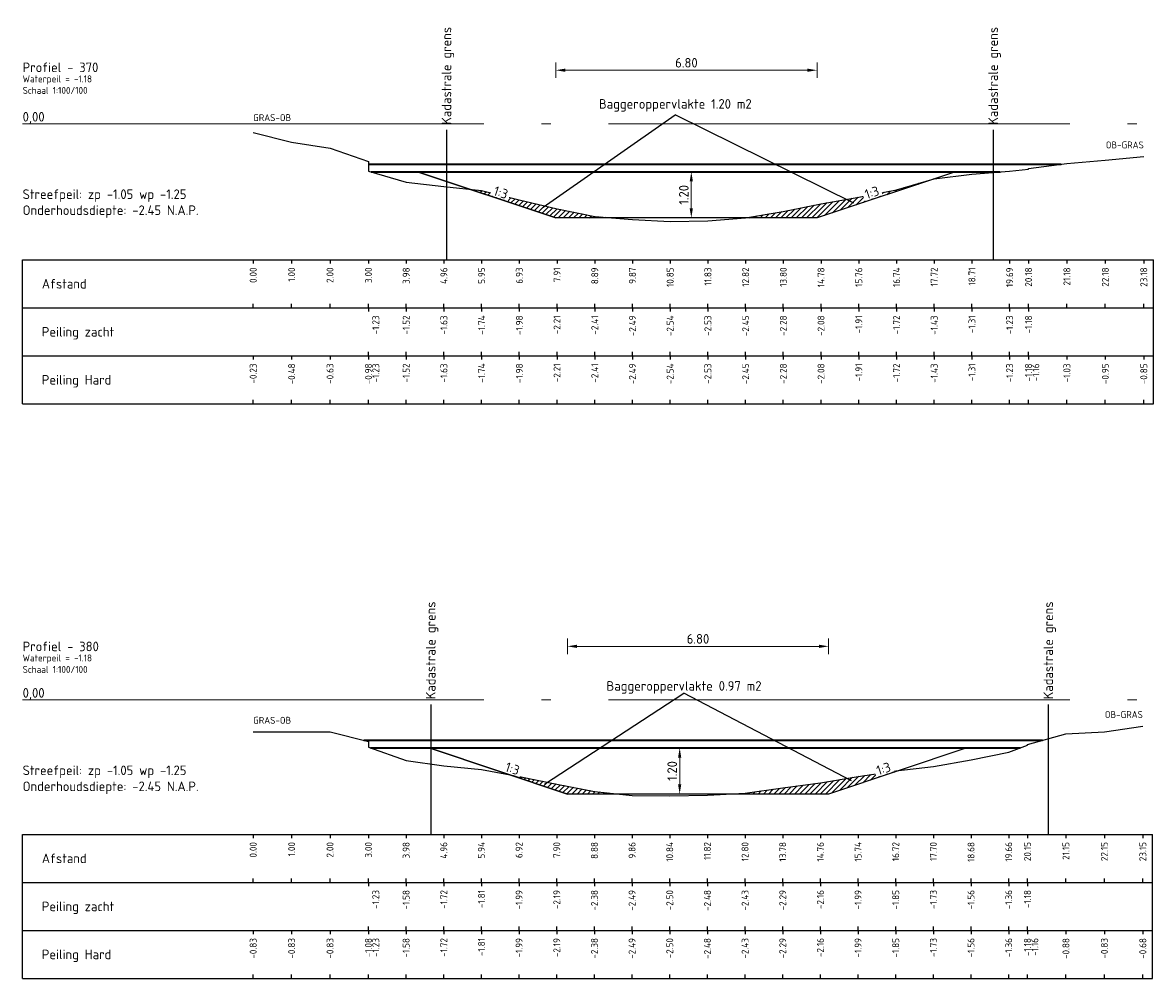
# Model space of a CAD drawing. Header units: metres. Extents: x 163463 to 198797, y 577287 to 592106.
# Tile 57 of 64: x 198475 to 198504, y 581771 to 581796. Entities that reach past the tile are written whole.
import ezdxf
from ezdxf.enums import TextEntityAlignment as Align

# ---------------------------------------------------------------- set-up
doc = ezdxf.new("R2010")
doc.units = ezdxf.units.M
doc.linetypes.add('AL-NAP_LIJN', pattern=[15.25, 12, -1.5, 0.25, -1.5])
for name, color, linetype in [('Afstandsbalk', 7, 'Continuous'), ('baggerarcering', 1, 'Continuous'), ('baggeroppervlak', 7, 'Continuous'), ('HardePeiling', 3, 'Continuous'), ('Kadastralegrens', 7, 'Continuous'), ('Legger', 2, 'Continuous'), ('Oever', 62, 'Continuous'), ('Teksten', 7, 'Continuous'), ('ZachtePeiling', 1, 'Continuous')]:
    doc.layers.add(name, color=color, linetype=linetype)
doc.layers.add('N-WA-WH-GRONDWATERLIJN-G', color=150, linetype='AL-GRONDWATERLIJN', lineweight=35)
doc.layers.add('X-XX-AL-NAP-G', color=7, linetype='AL-NAP_LIJN', lineweight=18)
doc.styles.add('NLCS-ISO', font='NLCS-ISO.ttf')
doc.styles.add('NLCS-ISO-M100-T25', font='NLCS-ISO.ttf', dxfattribs={"height": 0.25})
doc.linetypes.add('AL-GRONDWATERLIJN', pattern='A,6,[32,NLCS.SHX,S=1,R=0,X=0,Y=0],6', length=12)
doc.dimstyles.new('NLCS-M100-T25-PIJL_l3_h1', dxfattribs={"dimscale": 0.1, "dimtxt": 0.25, "dimasz": 2.5, "dimexe": 2, "dimexo": 2, "dimgap": 0.7, "dimtad": 1, "dimzin": 0, "dimdsep": 46, "dimtxsty": 'NLCS-ISO-M100-T25', "dimcen": 2.5, "dimdle": 2, "dimclrd": 256, "dimclre": 256, "dimclrt": 256, "dimadec": 1, "dimazin": 0, "dimtfac": 1, "dimtofl": 0, "dimtmove": 1, "dimatfit": 0, "dimfxl": 2, "dimfxlon": 1, "dimtfill": 1, "dimtfillclr": 256, "dimtolj": 1, "dimtzin": 0, "dimlwd": 18, "dimlwe": 18, "dimarcsym": 0})
pattern_1 = [(45, (198480.875565, 581493.37979), (-0.06735192, 0.06735192), [])]

# ---------------------------------------------------------------- blocks, each defined once
blk = doc.blocks.new('*D588')
at = {"lineweight": 18, "transparency": 16777216}
for p, q in [((198491.976, 581777.13), (198491.776, 581777.13)), ((198491.976, 581776.88), (198491.976, 581776.18)), ((198491.976, 581775.93), (198491.776, 581775.93))]:
    blk.add_line(p, q, dxfattribs=at)
at = {"transparency": 16777216}
for points in [[(198491.934, 581776.88), (198492.017, 581776.88), (198491.976, 581777.13)], [(198491.934, 581776.18), (198492.017, 581776.18), (198491.976, 581775.93)]]:
    blk.add_solid(points, dxfattribs=at)
at = {"layer": 'Defpoints', "color": 0, "transparency": 16777216}
for p in [(198491.976, 581777.13), (198491.976, 581775.93), (198491.976, 581775.93)]:
    blk.add_point(p, dxfattribs=at)
at = {"transparency": 16777216, "insert": (198491.781, 581776.53), "char_height": 0.25, "attachment_point": 5, "rotation": 90, "style": 'NLCS-ISO-M100-T25', "bg_fill": 3, "box_fill_scale": 1.1, "bg_fill_color": 256, "bg_fill_true_color": 13158600, "bg_fill_transparency": 0}
blk.add_mtext('\\A1;1.20', dxfattribs=at)
blk = doc.blocks.new('*D589')
at = {"lineweight": 18, "transparency": 16777216}
for p, q in [((198492.278, 581792.13), (198492.078, 581792.13)), ((198492.278, 581791.88), (198492.278, 581791.18)), ((198492.278, 581790.93), (198492.078, 581790.93))]:
    blk.add_line(p, q, dxfattribs=at)
at = {"transparency": 16777216}
for points in [[(198492.236, 581791.88), (198492.32, 581791.88), (198492.278, 581792.13)], [(198492.236, 581791.18), (198492.32, 581791.18), (198492.278, 581790.93)]]:
    blk.add_solid(points, dxfattribs=at)
at = {"layer": 'Defpoints', "color": 0, "transparency": 16777216}
for p in [(198492.278, 581792.13), (198492.278, 581790.93), (198492.278, 581790.93)]:
    blk.add_point(p, dxfattribs=at)
at = {"transparency": 16777216, "insert": (198492.083, 581791.53), "char_height": 0.25, "attachment_point": 5, "rotation": 90, "style": 'NLCS-ISO-M100-T25', "bg_fill": 3, "box_fill_scale": 1.1, "bg_fill_color": 256, "bg_fill_true_color": 13158600, "bg_fill_transparency": 0}
blk.add_mtext('\\A1;1.20', dxfattribs=at)
blk = doc.blocks.new('*D601')
at = {"lineweight": 18, "transparency": 16777216}
for p, q in [((198488.751, 581794.575), (198488.751, 581794.975)), ((198489.001, 581794.775), (198495.301, 581794.775)), ((198495.551, 581794.575), (198495.551, 581794.975))]:
    blk.add_line(p, q, dxfattribs=at)
at = {"transparency": 16777216}
for points in [[(198489.001, 581794.817), (198489.001, 581794.733), (198488.751, 581794.775)], [(198495.301, 581794.817), (198495.301, 581794.733), (198495.551, 581794.775)]]:
    blk.add_solid(points, dxfattribs=at)
at = {"layer": 'Defpoints', "color": 0, "transparency": 16777216}
for p in [(198495.551, 581794.775), (198488.751, 581790.93), (198495.551, 581790.93)]:
    blk.add_point(p, dxfattribs=at)
at = {"transparency": 16777216, "insert": (198492.151, 581794.97), "char_height": 0.25, "attachment_point": 5, "style": 'NLCS-ISO-M100-T25', "bg_fill": 3, "box_fill_scale": 1.1, "bg_fill_color": 256, "bg_fill_true_color": 13158600, "bg_fill_transparency": 0}
blk.add_mtext('\\A1;6.80', dxfattribs=at)
blk = doc.blocks.new('*D602')
at = {"lineweight": 18, "transparency": 16777216}
for p, q in [((198489.052, 581779.575), (198489.052, 581779.975)), ((198489.302, 581779.775), (198495.602, 581779.775)), ((198495.852, 581779.575), (198495.852, 581779.975))]:
    blk.add_line(p, q, dxfattribs=at)
at = {"transparency": 16777216}
for points in [[(198489.302, 581779.817), (198489.302, 581779.733), (198489.052, 581779.775)], [(198495.602, 581779.817), (198495.602, 581779.733), (198495.852, 581779.775)]]:
    blk.add_solid(points, dxfattribs=at)
at = {"layer": 'Defpoints', "color": 0, "transparency": 16777216}
for p in [(198495.852, 581779.775), (198489.052, 581775.93), (198495.852, 581775.93)]:
    blk.add_point(p, dxfattribs=at)
at = {"transparency": 16777216, "insert": (198492.452, 581779.97), "char_height": 0.25, "attachment_point": 5, "style": 'NLCS-ISO-M100-T25', "bg_fill": 3, "box_fill_scale": 1.1, "bg_fill_color": 256, "bg_fill_true_color": 13158600, "bg_fill_transparency": 0}
blk.add_mtext('\\A1;6.80', dxfattribs=at)

msp = doc.modelspace()

# ---------------------------------------------------------------- hatches: boundary and pattern name
at = {"layer": 'baggerarcering'}
h = msp.add_hatch(dxfattribs=at)
h.set_pattern_fill('ANSI31', color=256, scale=0.03, style=0)
h.set_pattern_definition(pattern_1)
h.paths.add_polyline_path([(198495.551, 581790.93), (198498.617, 581791.952), (198498.599, 581791.95), (198497.618, 581791.66), (198496.637, 581791.47), (198495.654, 581791.3), (198494.673, 581791.1), (198493.692, 581790.93)])
h = msp.add_hatch(dxfattribs=at)
h.set_pattern_fill('ANSI31', color=256, scale=0.03, style=0)
h.set_pattern_definition(pattern_1)
h.paths.add_polyline_path([(198486.519, 581791.674), (198488.751, 581790.93), (198490.256, 581790.93), (198489.766, 581790.97), (198488.783, 581791.17), (198487.802, 581791.4), (198486.821, 581791.64)])
h = msp.add_hatch(dxfattribs=at)
h.set_pattern_fill('ANSI31', color=256, scale=0.03, style=0)
h.set_pattern_definition(pattern_1)
h.paths.add_polyline_path([(198495.852, 581775.93), (198497.683, 581776.54), (198497.598, 581776.53), (198496.618, 581776.39), (198495.638, 581776.22), (198494.657, 581776.09), (198493.677, 581775.95), (198493.285, 581775.93)])
h = msp.add_hatch(dxfattribs=at)
h.set_pattern_fill('ANSI31', color=256, scale=0.03, style=0)
h.set_pattern_definition(pattern_1)
h.paths.add_polyline_path([(198487.52, 581776.441), (198489.052, 581775.93), (198490.38, 581775.93), (198489.757, 581776), (198488.777, 581776.19), (198487.796, 581776.39)])

# ---------------------------------------------------------------- linework, layer by layer
at = {"layer": 'Afstandsbalk'}
for p, q in [((198474.876, 581789.84), (198504.304, 581789.84)), ((198474.876, 581786.09), (198474.876, 581789.84)), ((198480.876, 581789.84), (198480.876, 581789.74)), ((198481.876, 581789.84), (198481.876, 581789.74)), ((198482.876, 581789.84), (198482.876, 581789.74)), ((198483.876, 581789.84), (198483.876, 581789.74)), ((198484.858, 581789.84), (198484.858, 581789.74)), ((198485.839, 581789.84), (198485.839, 581789.74)), ((198486.821, 581789.84), (198486.821, 581789.74)), ((198487.802, 581789.84), (198487.802, 581789.74)), ((198488.783, 581789.84), (198488.783, 581789.74)), ((198489.766, 581789.84), (198489.766, 581789.74)), ((198490.747, 581789.84), (198490.747, 581789.74)), ((198491.728, 581789.84), (198491.728, 581789.74)), ((198492.71, 581789.84), (198492.71, 581789.74)), ((198493.692, 581789.84), (198493.692, 581789.74)), ((198494.673, 581789.84), (198494.673, 581789.74)), ((198495.654, 581789.84), (198495.654, 581789.74)), ((198496.637, 581789.84), (198496.637, 581789.74)), ((198497.618, 581789.84), (198497.618, 581789.74)), ((198498.599, 581789.84), (198498.599, 581789.74)), ((198499.582, 581789.84), (198499.582, 581789.74)), ((198500.563, 581789.84), (198500.563, 581789.74)), ((198501.054, 581789.84), (198501.054, 581789.74)), ((198502.053, 581789.84), (198502.053, 581789.74)), ((198503.053, 581789.84), (198503.053, 581789.74)), ((198504.054, 581789.84), (198504.054, 581789.74)), ((198504.304, 581786.09), (198504.304, 581789.84)), ((198474.876, 581788.59), (198504.304, 581788.59)), ((198480.876, 581788.59), (198480.876, 581788.69)), ((198481.876, 581788.59), (198481.876, 581788.69)), ((198482.876, 581788.59), (198482.876, 581788.69)), ((198483.876, 581788.59), (198483.876, 581788.69)), ((198483.876, 581788.59), (198483.876, 581788.49)), ((198484.858, 581788.59), (198484.858, 581788.69)), ((198484.858, 581788.59), (198484.858, 581788.49)), ((198485.839, 581788.59), (198485.839, 581788.69)), ((198485.839, 581788.59), (198485.839, 581788.49)), ((198486.821, 581788.59), (198486.821, 581788.69)), ((198486.821, 581788.59), (198486.821, 581788.49)), ((198487.802, 581788.59), (198487.802, 581788.69)), ((198487.802, 581788.59), (198487.802, 581788.49)), ((198488.783, 581788.59), (198488.783, 581788.69)), ((198488.783, 581788.59), (198488.783, 581788.49)), ((198489.766, 581788.59), (198489.766, 581788.69)), ((198489.766, 581788.59), (198489.766, 581788.49)), ((198490.747, 581788.59), (198490.747, 581788.69)), ((198490.747, 581788.59), (198490.747, 581788.49)), ((198491.728, 581788.59), (198491.728, 581788.69)), ((198491.728, 581788.59), (198491.728, 581788.49)), ((198492.71, 581788.59), (198492.71, 581788.69)), ((198492.71, 581788.59), (198492.71, 581788.49)), ((198493.692, 581788.59), (198493.692, 581788.69)), ((198493.692, 581788.59), (198493.692, 581788.49)), ((198494.673, 581788.59), (198494.673, 581788.69)), ((198494.673, 581788.59), (198494.673, 581788.49)), ((198495.654, 581788.59), (198495.654, 581788.69)), ((198495.654, 581788.59), (198495.654, 581788.49)), ((198496.637, 581788.59), (198496.637, 581788.69)), ((198496.637, 581788.59), (198496.637, 581788.49)), ((198497.618, 581788.59), (198497.618, 581788.69)), ((198497.618, 581788.59), (198497.618, 581788.49)), ((198498.599, 581788.59), (198498.599, 581788.69)), ((198498.599, 581788.59), (198498.599, 581788.49)), ((198499.582, 581788.59), (198499.582, 581788.69)), ((198499.582, 581788.59), (198499.582, 581788.49)), ((198500.563, 581788.59), (198500.563, 581788.69)), ((198500.563, 581788.59), (198500.563, 581788.49)), ((198501.054, 581788.59), (198501.054, 581788.69)), ((198501.054, 581788.59), (198501.054, 581788.49)), ((198502.053, 581788.59), (198502.053, 581788.69)), ((198503.053, 581788.59), (198503.053, 581788.69)), ((198504.054, 581788.59), (198504.054, 581788.69)), ((198483.876, 581787.34), (198483.876, 581787.44)), ((198484.858, 581787.34), (198484.858, 581787.44)), ((198485.839, 581787.34), (198485.839, 581787.44)), ((198486.821, 581787.34), (198486.821, 581787.44)), ((198487.802, 581787.34), (198487.802, 581787.44)), ((198488.783, 581787.34), (198488.783, 581787.44)), ((198489.766, 581787.34), (198489.766, 581787.44)), ((198490.747, 581787.34), (198490.747, 581787.44)), ((198491.728, 581787.34), (198491.728, 581787.44)), ((198492.71, 581787.34), (198492.71, 581787.44)), ((198493.692, 581787.34), (198493.692, 581787.44)), ((198494.673, 581787.34), (198494.673, 581787.44)), ((198495.654, 581787.34), (198495.654, 581787.44)), ((198496.637, 581787.34), (198496.637, 581787.44)), ((198497.618, 581787.34), (198497.618, 581787.44)), ((198498.599, 581787.34), (198498.599, 581787.44)), ((198499.582, 581787.34), (198499.582, 581787.44)), ((198500.563, 581787.34), (198500.563, 581787.44)), ((198501.054, 581787.34), (198501.054, 581787.44)), ((198474.876, 581787.34), (198504.304, 581787.34)), ((198480.876, 581787.34), (198480.876, 581787.24)), ((198481.876, 581787.34), (198481.876, 581787.24)), ((198482.876, 581787.34), (198482.876, 581787.24)), ((198483.876, 581787.34), (198483.876, 581787.24)), ((198483.876, 581787.34), (198483.876, 581787.24)), ((198484.858, 581787.34), (198484.858, 581787.24)), ((198485.839, 581787.34), (198485.839, 581787.24)), ((198486.821, 581787.34), (198486.821, 581787.24)), ((198487.802, 581787.34), (198487.802, 581787.24)), ((198488.783, 581787.34), (198488.783, 581787.24)), ((198489.766, 581787.34), (198489.766, 581787.24)), ((198490.747, 581787.34), (198490.747, 581787.24)), ((198491.728, 581787.34), (198491.728, 581787.24)), ((198492.71, 581787.34), (198492.71, 581787.24)), ((198493.692, 581787.34), (198493.692, 581787.24)), ((198494.673, 581787.34), (198494.673, 581787.24)), ((198495.654, 581787.34), (198495.654, 581787.24)), ((198496.637, 581787.34), (198496.637, 581787.24)), ((198497.618, 581787.34), (198497.618, 581787.24)), ((198498.599, 581787.34), (198498.599, 581787.24)), ((198499.582, 581787.34), (198499.582, 581787.24)), ((198500.563, 581787.34), (198500.563, 581787.24)), ((198501.054, 581787.34), (198501.054, 581787.24)), ((198501.054, 581787.34), (198501.054, 581787.24)), ((198502.053, 581787.34), (198502.053, 581787.24)), ((198503.053, 581787.34), (198503.053, 581787.24)), ((198504.054, 581787.34), (198504.054, 581787.24)), ((198474.876, 581786.09), (198504.304, 581786.09)), ((198480.876, 581786.09), (198480.876, 581786.19)), ((198481.876, 581786.09), (198481.876, 581786.19)), ((198482.876, 581786.09), (198482.876, 581786.19)), ((198483.876, 581786.09), (198483.876, 581786.19)), ((198483.876, 581786.09), (198483.876, 581786.19)), ((198484.858, 581786.09), (198484.858, 581786.19)), ((198485.839, 581786.09), (198485.839, 581786.19)), ((198486.821, 581786.09), (198486.821, 581786.19)), ((198487.802, 581786.09), (198487.802, 581786.19)), ((198488.783, 581786.09), (198488.783, 581786.19)), ((198489.766, 581786.09), (198489.766, 581786.19)), ((198490.747, 581786.09), (198490.747, 581786.19)), ((198491.728, 581786.09), (198491.728, 581786.19)), ((198492.71, 581786.09), (198492.71, 581786.19)), ((198493.692, 581786.09), (198493.692, 581786.19)), ((198494.673, 581786.09), (198494.673, 581786.19)), ((198495.654, 581786.09), (198495.654, 581786.19)), ((198496.637, 581786.09), (198496.637, 581786.19)), ((198497.618, 581786.09), (198497.618, 581786.19)), ((198498.599, 581786.09), (198498.599, 581786.19)), ((198499.582, 581786.09), (198499.582, 581786.19)), ((198500.563, 581786.09), (198500.563, 581786.19)), ((198501.054, 581786.09), (198501.054, 581786.19)), ((198501.054, 581786.09), (198501.054, 581786.19)), ((198502.053, 581786.09), (198502.053, 581786.19)), ((198503.053, 581786.09), (198503.053, 581786.19)), ((198504.054, 581786.09), (198504.054, 581786.19)), ((198474.876, 581774.88), (198504.279, 581774.88)), ((198474.876, 581771.13), (198474.876, 581774.88)), ((198480.876, 581774.88), (198480.876, 581774.78)), ((198481.876, 581774.88), (198481.876, 581774.78)), ((198482.876, 581774.88), (198482.876, 581774.78)), ((198483.876, 581774.88), (198483.876, 581774.78)), ((198484.856, 581774.88), (198484.856, 581774.78)), ((198485.837, 581774.88), (198485.837, 581774.78)), ((198486.816, 581774.88), (198486.816, 581774.78)), ((198487.796, 581774.88), (198487.796, 581774.78)), ((198488.777, 581774.88), (198488.777, 581774.78)), ((198489.757, 581774.88), (198489.757, 581774.78)), ((198490.737, 581774.88), (198490.737, 581774.78)), ((198491.717, 581774.88), (198491.717, 581774.78)), ((198492.697, 581774.88), (198492.697, 581774.78)), ((198493.677, 581774.88), (198493.677, 581774.78)), ((198494.657, 581774.88), (198494.657, 581774.78)), ((198495.638, 581774.88), (198495.638, 581774.78)), ((198496.618, 581774.88), (198496.618, 581774.78)), ((198497.598, 581774.88), (198497.598, 581774.78)), ((198498.578, 581774.88), (198498.578, 581774.78)), ((198499.558, 581774.88), (198499.558, 581774.78)), ((198500.538, 581774.88), (198500.538, 581774.78)), ((198501.028, 581774.88), (198501.028, 581774.78)), ((198502.028, 581774.88), (198502.028, 581774.78)), ((198503.028, 581774.88), (198503.028, 581774.78)), ((198504.029, 581774.88), (198504.029, 581774.78)), ((198504.279, 581771.13), (198504.279, 581774.88)), ((198474.876, 581773.63), (198504.279, 581773.63)), ((198480.876, 581773.63), (198480.876, 581773.73)), ((198481.876, 581773.63), (198481.876, 581773.73)), ((198482.876, 581773.63), (198482.876, 581773.73)), ((198483.876, 581773.63), (198483.876, 581773.73)), ((198483.876, 581773.63), (198483.876, 581773.53)), ((198484.856, 581773.63), (198484.856, 581773.73)), ((198484.856, 581773.63), (198484.856, 581773.53)), ((198485.837, 581773.63), (198485.837, 581773.73)), ((198485.837, 581773.63), (198485.837, 581773.53)), ((198486.816, 581773.63), (198486.816, 581773.73)), ((198486.816, 581773.63), (198486.816, 581773.53)), ((198487.796, 581773.63), (198487.796, 581773.73)), ((198487.796, 581773.63), (198487.796, 581773.53)), ((198488.777, 581773.63), (198488.777, 581773.73)), ((198488.777, 581773.63), (198488.777, 581773.53)), ((198489.757, 581773.63), (198489.757, 581773.73)), ((198489.757, 581773.63), (198489.757, 581773.53)), ((198490.737, 581773.63), (198490.737, 581773.73)), ((198490.737, 581773.63), (198490.737, 581773.53)), ((198491.717, 581773.63), (198491.717, 581773.73)), ((198491.717, 581773.63), (198491.717, 581773.53)), ((198492.697, 581773.63), (198492.697, 581773.73)), ((198492.697, 581773.63), (198492.697, 581773.53)), ((198493.677, 581773.63), (198493.677, 581773.73)), ((198493.677, 581773.63), (198493.677, 581773.53)), ((198494.657, 581773.63), (198494.657, 581773.73)), ((198494.657, 581773.63), (198494.657, 581773.53)), ((198495.638, 581773.63), (198495.638, 581773.73)), ((198495.638, 581773.63), (198495.638, 581773.53)), ((198496.618, 581773.63), (198496.618, 581773.73)), ((198496.618, 581773.63), (198496.618, 581773.53)), ((198497.598, 581773.63), (198497.598, 581773.73)), ((198497.598, 581773.63), (198497.598, 581773.53)), ((198498.578, 581773.63), (198498.578, 581773.73)), ((198498.578, 581773.63), (198498.578, 581773.53)), ((198499.558, 581773.63), (198499.558, 581773.73)), ((198499.558, 581773.63), (198499.558, 581773.53)), ((198500.538, 581773.63), (198500.538, 581773.73)), ((198500.538, 581773.63), (198500.538, 581773.53)), ((198501.028, 581773.63), (198501.028, 581773.73)), ((198501.028, 581773.63), (198501.028, 581773.53)), ((198502.028, 581773.63), (198502.028, 581773.73)), ((198503.028, 581773.63), (198503.028, 581773.73)), ((198504.029, 581773.63), (198504.029, 581773.73)), ((198474.876, 581772.38), (198504.279, 581772.38)), ((198480.876, 581772.38), (198480.876, 581772.28)), ((198481.876, 581772.38), (198481.876, 581772.28)), ((198482.876, 581772.38), (198482.876, 581772.28)), ((198483.876, 581772.38), (198483.876, 581772.48)), ((198483.876, 581772.38), (198483.876, 581772.28)), ((198483.876, 581772.38), (198483.876, 581772.28)), ((198484.856, 581772.38), (198484.856, 581772.48)), ((198484.856, 581772.38), (198484.856, 581772.28)), ((198485.837, 581772.38), (198485.837, 581772.48)), ((198485.837, 581772.38), (198485.837, 581772.28)), ((198486.816, 581772.38), (198486.816, 581772.48)), ((198486.816, 581772.38), (198486.816, 581772.28)), ((198487.796, 581772.38), (198487.796, 581772.48)), ((198487.796, 581772.38), (198487.796, 581772.28)), ((198488.777, 581772.38), (198488.777, 581772.48)), ((198488.777, 581772.38), (198488.777, 581772.28)), ((198489.757, 581772.38), (198489.757, 581772.48)), ((198489.757, 581772.38), (198489.757, 581772.28)), ((198490.737, 581772.38), (198490.737, 581772.48)), ((198490.737, 581772.38), (198490.737, 581772.28)), ((198491.717, 581772.38), (198491.717, 581772.48)), ((198491.717, 581772.38), (198491.717, 581772.28)), ((198492.697, 581772.38), (198492.697, 581772.48)), ((198492.697, 581772.38), (198492.697, 581772.28)), ((198493.677, 581772.38), (198493.677, 581772.48)), ((198493.677, 581772.38), (198493.677, 581772.28)), ((198494.657, 581772.38), (198494.657, 581772.48)), ((198494.657, 581772.38), (198494.657, 581772.28)), ((198495.638, 581772.38), (198495.638, 581772.48)), ((198495.638, 581772.38), (198495.638, 581772.28)), ((198496.618, 581772.38), (198496.618, 581772.48)), ((198496.618, 581772.38), (198496.618, 581772.28)), ((198497.598, 581772.38), (198497.598, 581772.48)), ((198497.598, 581772.38), (198497.598, 581772.28)), ((198498.578, 581772.38), (198498.578, 581772.48)), ((198498.578, 581772.38), (198498.578, 581772.28)), ((198499.558, 581772.38), (198499.558, 581772.48)), ((198499.558, 581772.38), (198499.558, 581772.28)), ((198500.538, 581772.38), (198500.538, 581772.48)), ((198500.538, 581772.38), (198500.538, 581772.28)), ((198501.028, 581772.38), (198501.028, 581772.48)), ((198501.028, 581772.38), (198501.028, 581772.28)), ((198501.028, 581772.38), (198501.028, 581772.28)), ((198502.028, 581772.38), (198502.028, 581772.28)), ((198503.028, 581772.38), (198503.028, 581772.28)), ((198504.029, 581772.38), (198504.029, 581772.28)), ((198480.876, 581771.13), (198480.876, 581771.23)), ((198481.876, 581771.13), (198481.876, 581771.23)), ((198482.876, 581771.13), (198482.876, 581771.23)), ((198483.876, 581771.13), (198483.876, 581771.23)), ((198483.876, 581771.13), (198483.876, 581771.23)), ((198484.856, 581771.13), (198484.856, 581771.23)), ((198485.837, 581771.13), (198485.837, 581771.23)), ((198486.816, 581771.13), (198486.816, 581771.23)), ((198487.796, 581771.13), (198487.796, 581771.23)), ((198488.777, 581771.13), (198488.777, 581771.23)), ((198489.757, 581771.13), (198489.757, 581771.23)), ((198490.737, 581771.13), (198490.737, 581771.23)), ((198491.717, 581771.13), (198491.717, 581771.23)), ((198492.697, 581771.13), (198492.697, 581771.23)), ((198493.677, 581771.13), (198493.677, 581771.23)), ((198494.657, 581771.13), (198494.657, 581771.23)), ((198495.638, 581771.13), (198495.638, 581771.23)), ((198496.618, 581771.13), (198496.618, 581771.23)), ((198497.598, 581771.13), (198497.598, 581771.23)), ((198498.578, 581771.13), (198498.578, 581771.23)), ((198499.558, 581771.13), (198499.558, 581771.23)), ((198500.538, 581771.13), (198500.538, 581771.23)), ((198501.028, 581771.13), (198501.028, 581771.23)), ((198501.028, 581771.13), (198501.028, 581771.23)), ((198502.028, 581771.13), (198502.028, 581771.23)), ((198503.028, 581771.13), (198503.028, 581771.23)), ((198504.029, 581771.13), (198504.029, 581771.23)), ((198474.876, 581771.13), (198504.279, 581771.13))]:
    msp.add_line(p, q, dxfattribs=at)
at = {"layer": 'baggeroppervlak'}
for p, q in [((198488.425, 581791.212), (198491.861, 581793.613)), ((198496.51, 581791.31), (198491.861, 581793.613)), ((198488.455, 581776.186), (198492.088, 581778.552)), ((198496.449, 581776.271), (198492.088, 581778.552))]:
    msp.add_line(p, q, dxfattribs=at)
at = {"layer": 'HardePeiling'}
for points in [[(198483.876, 581792.2), (198483.876, 581792.15), (198484.858, 581791.86), (198485.839, 581791.75), (198486.821, 581791.64), (198487.802, 581791.4), (198488.783, 581791.17), (198489.766, 581790.97), (198490.747, 581790.89), (198491.728, 581790.84), (198492.71, 581790.85), (198493.692, 581790.93), (198494.673, 581791.1), (198495.654, 581791.3), (198496.637, 581791.47), (198497.618, 581791.66), (198498.599, 581791.95), (198499.582, 581792.07), (198500.563, 581792.15), (198501.054, 581792.2), (198501.054, 581792.2)], [(198483.876, 581777.2), (198483.876, 581777.15), (198484.856, 581776.8), (198485.837, 581776.66), (198486.816, 581776.57), (198487.796, 581776.39), (198488.777, 581776.19), (198489.757, 581776), (198490.737, 581775.89), (198491.717, 581775.88), (198492.697, 581775.9), (198493.677, 581775.95), (198494.657, 581776.09), (198495.638, 581776.22), (198496.618, 581776.39), (198497.598, 581776.53), (198498.578, 581776.65), (198499.558, 581776.82), (198500.538, 581777.02), (198501.028, 581777.2), (198501.028, 581777.2)]]:
    msp.add_lwpolyline(points, dxfattribs=at)
at = {"layer": 'Kadastralegrens'}
for p, q in [((198485.906, 581793.219), (198485.906, 581789.84)), ((198500.134, 581793.219), (198500.134, 581789.84)), ((198485.496, 581778.259), (198485.496, 581774.88)), ((198501.569, 581778.259), (198501.569, 581774.88))]:
    msp.add_line(p, q, dxfattribs=at)
at = {"layer": 'N-WA-WH-GRONDWATERLIJN-G'}
for p, q in [((198483.876, 581792.33), (198501.9, 581792.33)), ((198483.944, 581792.13), (198500.317, 581792.13)), ((198483.756, 581777.33), (198501.421, 581777.33)), ((198483.932, 581777.13), (198500.838, 581777.13))]:
    msp.add_line(p, q, dxfattribs=at)
at = {"layer": 'Oever'}
for points in [[(198480.876, 581793.15), (198481.876, 581792.9), (198482.876, 581792.75), (198483.876, 581792.4), (198483.876, 581792.2)], [(198501.054, 581792.2), (198501.054, 581792.22), (198502.053, 581792.35), (198503.053, 581792.43), (198504.054, 581792.53)], [(198501.028, 581777.2), (198501.028, 581777.22), (198502.028, 581777.5), (198503.028, 581777.55), (198504.029, 581777.7)], [(198480.876, 581777.55), (198481.876, 581777.55), (198482.876, 581777.55), (198483.876, 581777.3), (198483.876, 581777.2)]]:
    msp.add_lwpolyline(points, dxfattribs=at)
at = {"layer": 'X-XX-AL-NAP-G'}
for p, q in [((198474.876, 581793.38), (198504.304, 581793.38)), ((198474.876, 581778.38), (198504.279, 581778.38))]:
    msp.add_line(p, q, dxfattribs=at)
at = {"layer": 'ZachtePeiling'}
for points in [[(198483.876, 581792.2), (198483.876, 581792.15), (198484.858, 581791.86), (198485.839, 581791.75), (198486.821, 581791.64), (198487.802, 581791.4), (198488.783, 581791.17), (198489.766, 581790.97), (198490.747, 581790.89), (198491.728, 581790.84), (198492.71, 581790.85), (198493.692, 581790.93), (198494.673, 581791.1), (198495.654, 581791.3), (198496.637, 581791.47), (198497.618, 581791.66), (198498.599, 581791.95), (198499.582, 581792.07), (198500.563, 581792.15), (198501.054, 581792.2), (198501.054, 581792.2)], [(198483.876, 581777.2), (198483.876, 581777.15), (198484.856, 581776.8), (198485.837, 581776.66), (198486.816, 581776.57), (198487.796, 581776.39), (198488.777, 581776.19), (198489.757, 581776), (198490.737, 581775.89), (198491.717, 581775.88), (198492.697, 581775.9), (198493.677, 581775.95), (198494.657, 581776.09), (198495.638, 581776.22), (198496.618, 581776.39), (198497.598, 581776.53), (198498.578, 581776.65), (198499.558, 581776.82), (198500.538, 581777.02), (198501.028, 581777.2), (198501.028, 581777.2)]]:
    msp.add_lwpolyline(points, dxfattribs=at)

# ---------------------------------------------------------------- texts
at = {"layer": 'baggeroppervlak', "style": 'NLCS-ISO'}
for s, p in [('Baggeroppervlakte 1.20 m2', (198491.861, 581793.698)), ('Baggeroppervlakte 0.97 m2', (198492.088, 581778.544))]:
    msp.add_text(s, height=0.25, dxfattribs=at).set_placement(p, align=Align.BOTTOM_CENTER)
at = {"layer": 'Teksten', "style": 'NLCS-ISO'}
for p in [(198485.906, 581793.356), (198500.134, 581793.356), (198485.496, 581778.396), (198501.569, 581778.396)]:
    msp.add_text('Kadastrale grens', height=0.25, rotation=90, dxfattribs=at).set_placement(p, align=Align.MIDDLE_LEFT)
for s, height, p in [('Profiel - 370     ', 0.25, (198474.876, 581794.85)), ('Waterpeil = -1.18', 0.18, (198474.876, 581794.55)), ('Schaal 1:100/100', 0.18, (198474.876, 581794.25)), ('GRAS-OB', 0.18, (198480.876, 581793.541)), ('Afstand', 0.25, (198475.376, 581789.215)), ('Peiling zacht', 0.25, (198475.376, 581787.965)), ('Peiling Hard', 0.25, (198475.376, 581786.715)), ('Profiel - 380    ', 0.25, (198474.876, 581779.773)), ('Waterpeil = -1.18', 0.18, (198474.876, 581779.473)), ('Schaal 1:100/100', 0.18, (198474.876, 581779.173)), ('GRAS-OB', 0.18, (198480.876, 581777.85)), ('Afstand', 0.25, (198475.376, 581774.255)), ('Peiling zacht', 0.25, (198475.376, 581773.005)), ('Peiling Hard', 0.25, (198475.376, 581771.755))]:
    msp.add_text(s, height=height, dxfattribs=at).set_placement(p, align=Align.MIDDLE_LEFT)
for p in [(198504.054, 581792.83), (198504.029, 581778)]:
    msp.add_text('OB-GRAS', height=0.18, dxfattribs=at).set_placement(p, align=Align.MIDDLE_RIGHT)
for s, p in [('0.00', (198480.876, 581789.64)), ('1.00', (198481.876, 581789.64)), ('2.00', (198482.876, 581789.64)), ('3.00', (198483.876, 581789.64)), ('3.98', (198484.858, 581789.64)), ('4.96', (198485.839, 581789.64)), ('5.95', (198486.821, 581789.64)), ('6.93', (198487.802, 581789.64)), ('7.91', (198488.783, 581789.64)), ('8.89', (198489.766, 581789.64)), ('9.87', (198490.747, 581789.64)), ('10.85', (198491.728, 581789.64)), ('11.83', (198492.71, 581789.64)), ('12.82', (198493.692, 581789.64)), ('13.80', (198494.673, 581789.64)), ('14.78', (198495.654, 581789.64)), ('15.76', (198496.637, 581789.64)), ('16.74', (198497.618, 581789.64)), ('17.72', (198498.599, 581789.64)), ('18.71', (198499.582, 581789.64)), ('19.69', (198500.563, 581789.64)), ('20.18', (198501.054, 581789.64)), ('21.18', (198502.053, 581789.64)), ('22.18', (198503.053, 581789.64)), ('23.18', (198504.054, 581789.64)), ('-1.23', (198484.066, 581788.39)), ('-1.52', (198484.858, 581788.39)), ('-1.63', (198485.839, 581788.39)), ('-1.74', (198486.821, 581788.39)), ('-1.98', (198487.802, 581788.39)), ('-2.21', (198488.783, 581788.39)), ('-2.41', (198489.766, 581788.39)), ('-2.49', (198490.747, 581788.39)), ('-2.54', (198491.728, 581788.39)), ('-2.53', (198492.71, 581788.39)), ('-2.45', (198493.692, 581788.39)), ('-2.28', (198494.673, 581788.39)), ('-2.08', (198495.654, 581788.39)), ('-1.91', (198496.637, 581788.39)), ('-1.72', (198497.618, 581788.39)), ('-1.43', (198498.599, 581788.39)), ('-1.31', (198499.582, 581788.39)), ('-1.23', (198500.563, 581788.39)), ('-1.18', (198501.054, 581788.39)), ('-0.23', (198480.876, 581787.14)), ('-0.48', (198481.876, 581787.14)), ('-0.63', (198482.876, 581787.14)), ('-0.98', (198483.876, 581787.14)), ('-1.23', (198484.066, 581787.14)), ('-1.52', (198484.858, 581787.14)), ('-1.63', (198485.839, 581787.14)), ('-1.74', (198486.821, 581787.14)), ('-1.98', (198487.802, 581787.14)), ('-2.21', (198488.783, 581787.14)), ('-2.41', (198489.766, 581787.14)), ('-2.49', (198490.747, 581787.14)), ('-2.54', (198491.728, 581787.14)), ('-2.53', (198492.71, 581787.14)), ('-2.45', (198493.692, 581787.14)), ('-2.28', (198494.673, 581787.14)), ('-2.08', (198495.654, 581787.14)), ('-1.91', (198496.637, 581787.14)), ('-1.72', (198497.618, 581787.14)), ('-1.43', (198498.599, 581787.14)), ('-1.31', (198499.582, 581787.14)), ('-1.23', (198500.563, 581787.14)), ('-1.18', (198501.054, 581787.14)), ('-1.16', (198501.244, 581787.14)), ('-1.03', (198502.053, 581787.14)), ('-0.95', (198503.053, 581787.14)), ('-0.85', (198504.054, 581787.14)), ('0.00', (198480.876, 581774.68)), ('1.00', (198481.876, 581774.68)), ('2.00', (198482.876, 581774.68)), ('3.00', (198483.876, 581774.68)), ('3.98', (198484.856, 581774.68)), ('4.96', (198485.837, 581774.68)), ('5.94', (198486.816, 581774.68)), ('6.92', (198487.796, 581774.68)), ('7.90', (198488.777, 581774.68)), ('8.88', (198489.757, 581774.68)), ('9.86', (198490.737, 581774.68)), ('10.84', (198491.717, 581774.68)), ('11.82', (198492.697, 581774.68)), ('12.80', (198493.677, 581774.68)), ('13.78', (198494.657, 581774.68)), ('14.76', (198495.638, 581774.68)), ('15.74', (198496.618, 581774.68)), ('16.72', (198497.598, 581774.68)), ('17.70', (198498.578, 581774.68)), ('18.68', (198499.558, 581774.68)), ('19.66', (198500.538, 581774.68)), ('20.15', (198501.028, 581774.68)), ('21.15', (198502.028, 581774.68)), ('22.15', (198503.028, 581774.68)), ('23.15', (198504.029, 581774.68)), ('-1.23', (198484.066, 581773.43)), ('-1.58', (198484.856, 581773.43)), ('-1.72', (198485.837, 581773.43)), ('-1.81', (198486.816, 581773.43)), ('-1.99', (198487.796, 581773.43)), ('-2.19', (198488.777, 581773.43)), ('-2.38', (198489.757, 581773.43)), ('-2.49', (198490.737, 581773.43)), ('-2.50', (198491.717, 581773.43)), ('-2.48', (198492.697, 581773.43)), ('-2.43', (198493.677, 581773.43)), ('-2.29', (198494.657, 581773.43)), ('-2.16', (198495.638, 581773.43)), ('-1.99', (198496.618, 581773.43)), ('-1.85', (198497.598, 581773.43)), ('-1.73', (198498.578, 581773.43)), ('-1.56', (198499.558, 581773.43)), ('-1.36', (198500.538, 581773.43)), ('-1.18', (198501.028, 581773.43)), ('-0.83', (198480.876, 581772.18)), ('-0.83', (198481.876, 581772.18)), ('-0.83', (198482.876, 581772.18)), ('-1.08', (198483.876, 581772.18)), ('-1.23', (198484.066, 581772.18)), ('-1.58', (198484.856, 581772.18)), ('-1.72', (198485.837, 581772.18)), ('-1.81', (198486.816, 581772.18)), ('-1.99', (198487.796, 581772.18)), ('-2.19', (198488.777, 581772.18)), ('-2.38', (198489.757, 581772.18)), ('-2.49', (198490.737, 581772.18)), ('-2.50', (198491.717, 581772.18)), ('-2.48', (198492.697, 581772.18)), ('-2.43', (198493.677, 581772.18)), ('-2.29', (198494.657, 581772.18)), ('-2.16', (198495.638, 581772.18)), ('-1.99', (198496.618, 581772.18)), ('-1.85', (198497.598, 581772.18)), ('-1.73', (198498.578, 581772.18)), ('-1.56', (198499.558, 581772.18)), ('-1.36', (198500.538, 581772.18)), ('-1.18', (198501.028, 581772.18)), ('-1.16', (198501.218, 581772.18)), ('-0.88', (198502.028, 581772.18)), ('-0.83', (198503.028, 581772.18)), ('-0.68', (198504.029, 581772.18))]:
    msp.add_text(s, height=0.18, rotation=90, dxfattribs=at).set_placement(p, align=Align.MIDDLE_RIGHT)
at = {"layer": 'Teksten', "char_height": 0.25, "width": 6.125, "attachment_point": 7, "style": 'NLCS-ISO'}
for s, insert in [('0,00 ', (198474.876, 581793.38)), ('Streefpeil: zp -1.05 wp -1.25 Onderhoudsdiepte: -2.45 N.A.P.', (198474.876, 581790.93)), ('0,00 ', (198474.876, 581778.38)), ('Streefpeil: zp -1.05 wp -1.25 Onderhoudsdiepte: -2.45 N.A.P.', (198474.876, 581775.93))]:
    msp.add_mtext(s, dxfattribs=dict(at, insert=insert))

# ---------------------------------------------------------------- next in the draw order: dimensions: what is measured, and where the dimension line sits
for p1, p2, picture, middle in [((198492.278, 581792.13), (198492.278, 581790.93), '*D589', (198492.083, 581791.53)), ((198491.976, 581777.13), (198491.976, 581775.93), '*D588', (198491.781, 581776.53))]:
    dim = msp.add_aligned_dim(p1=p1, p2=p2, distance=0, dimstyle='NLCS-M100-T25-PIJL_l3_h1')
    dim.commit()
    dim.dimension.update_dxf_attribs({"geometry": picture, "text_midpoint": middle})

# ---------------------------------------------------------------- next in the draw order: linework, layer by layer
at = {"layer": 'Legger', "flags": 128}
for points in [[(198499.151, 581792.13), (198495.551, 581790.93), (198488.751, 581790.93), (198485.151, 581792.13), (198488.751, 581790.93)], [(198499.452, 581777.13), (198495.852, 581775.93), (198489.052, 581775.93), (198485.452, 581777.13), (198489.052, 581775.93)]]:
    msp.add_lwpolyline(points, dxfattribs=at)

# ---------------------------------------------------------------- next in the draw order: texts
at = {"layer": 'baggeroppervlak', "char_height": 0.25, "width": 0.43481, "attachment_point": 8, "style": 'NLCS-ISO', "bg_fill": 3, "box_fill_scale": 1.1, "bg_fill_color": 256, "bg_fill_transparency": 0}
for insert, rotation in [((198487.282, 581791.472), 341.5651), ((198497.019, 581791.472), 18.4349), ((198487.584, 581776.472), 341.5651), ((198497.321, 581776.472), 18.4349)]:
    msp.add_mtext('1:3', dxfattribs=dict(at, insert=insert, rotation=rotation))

# ---------------------------------------------------------------- next in the draw order: dimensions: what is measured, and where the dimension line sits
for base, p1, p2, picture, middle in [((198495.551, 581794.775), (198488.751, 581790.93), (198495.551, 581790.93), '*D601', (198492.151, 581794.97)), ((198495.852, 581779.775), (198489.052, 581775.93), (198495.852, 581775.93), '*D602', (198492.452, 581779.97))]:
    dim = msp.add_linear_dim(base=base, p1=p1, p2=p2, dimstyle='NLCS-M100-T25-PIJL_l3_h1')
    dim.commit()
    dim.dimension.update_dxf_attribs({"geometry": picture, "text_midpoint": middle})

doc.saveas('drawing.dxf')
